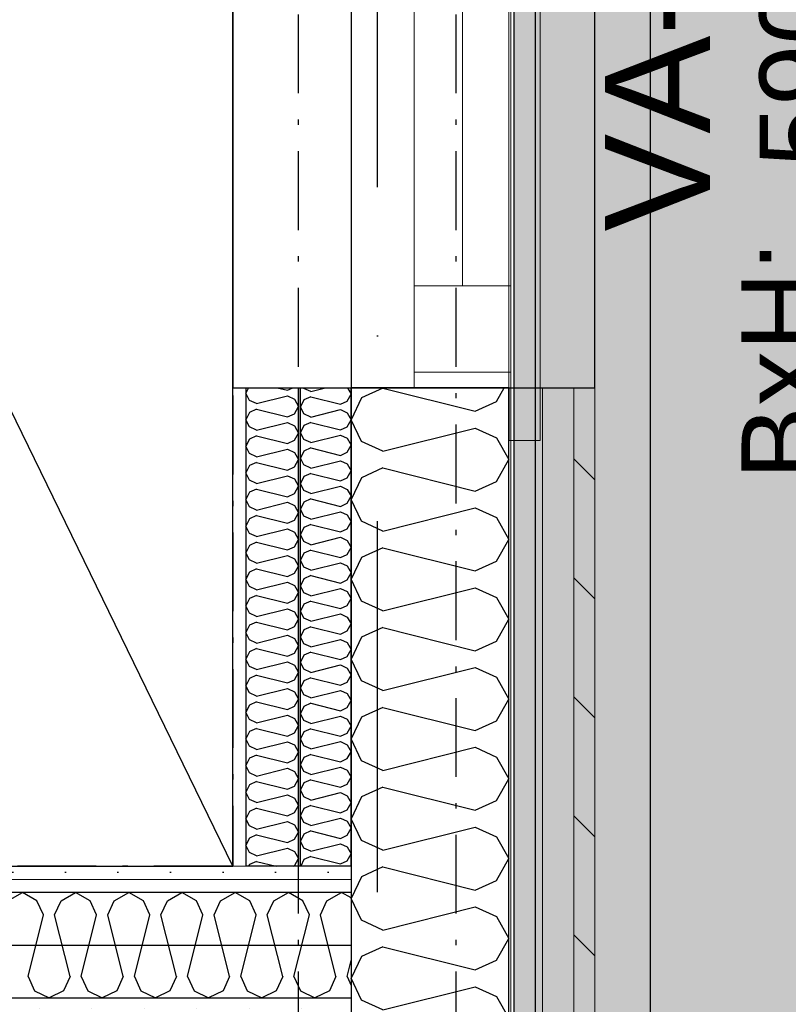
# Model space of a CAD drawing. Header units: millimetres. Extents: x -173281 to 144469, y -85977 to 83288.
# Tile 170 of 256: x -61793 to -61062, y -34853 to -33917. Entities that reach past the tile are written whole.
import ezdxf
from ezdxf.enums import TextEntityAlignment as Align

# ---------------------------------------------------------------- set-up
doc = ezdxf.new("R2010")
doc.units = ezdxf.units.MM
doc.header["$LTSCALE"] = 0.5
doc.header["$MEASUREMENT"] = 0
for name, pattern in [('Akselinje', [1500, 1000, -200, 100, -200]), ('Over snittplan', [260, 150, -50, 10, -50]), ('PLINE', [0]), ('Prikk & stiplet', [1340.555525, 705.555534, -352.777767, 0, -282.222223])]:
    doc.linetypes.add(name, pattern=pattern)
for name, color, linetype in [('223- Bjelker', 7, 'Continuous'), ('232- Ikke-bærende yttervegger', 7, 'Continuous'), ('232- Ikke-bærende yttervegger (Skravur)(Nye konstruksjoner)', 7, 'Continuous'), ('232- Ikke-bærende yttervegger(Nye konstruksjoner)', 7, 'Continuous'), ('235- Utvendig kledning og overflate (Skravur)(Nye konstruksjoner)', 7, 'Continuous'), ('24-- Innervegger (Skravur)(Nye konstruksjoner)', 7, 'Continuous'), ('24-- Innervegger(Nye konstruksjoner)', 7, 'Continuous'), ('244- Vinduer_ dører_ foldevegger(Nye konstruksjoner)', 7, 'Continuous'), ('252- Gulv på grunn_ bunnplate', 7, 'Continuous'), ('255- Gulvoverflate(Nye konstruksjoner)', 7, 'Continuous'), ('256- Faste himlinger og overflatebehandling(Nye konstruksjoner)', 7, 'Continuous'), ('82-- Modullinjer', 7, 'Continuous'), ('852- Teknisk_symbolsk informasjon_ bygning(Nye konstruksjoner)', 7, 'Continuous'), ('862- M___Nettoareal(Nye konstruksjoner)', 7, 'Continuous'), ('862- M___Nettoareal(Polylinje)(Nye konstruksjoner)', 7, 'Continuous'), ('862- M___Nettoareal(Tekst)(Nye konstruksjoner)', 7, 'Continuous')]:
    doc.layers.add(name, color=color, linetype=linetype)
for name, color, linetype, lineweight in [('234- Vinduer_ dører_ porter(Nye konstruksjoner)', 7, 'Continuous', 0), ('235- Utvendig kledning og overflate(Nye konstruksjoner)', 7, 'Continuous', 0), ('236- Innvendig kledning og overflate(Nye konstruksjoner)', 7, 'Continuous', 0)]:
    doc.layers.add(name, color=color, linetype=linetype, lineweight=lineweight)
doc.styles.add('GENERATED_STYLE_1', font='arial.ttf')
doc.styles.add('GENERATED_STYLE_2', font='arial.ttf')
doc.linetypes.add('Lydfuge betonggolv', pattern='A,0,[5,A-2607.111 Plan 1. etasje1.Shx,S=3.968254,R=0,X=0,Y=-3.46945e-18],-600,0', length=600)
pattern_1 = [(180, (0, 0), (0, 86.60254), [0, -50]), (180, (-25, -43.3), (0, 86.60254), [0, -50])]

# ---------------------------------------------------------------- blocks, each defined once
blk = doc.blocks.new('*X39')
at = {"layer": '24-- Innervegger (Skravur)(Nye konstruksjoner)', "linetype": 'PLINE'}
for p, q in [((-61804.59, -34754.64), (-61790.78, -34746.93)), ((-61776.97, -34754.64), (-61790.78, -34746.93)), ((-61754.01, -34754.64), (-61740.19, -34746.93)), ((-61726.38, -34754.64), (-61740.19, -34746.93)), ((-61703.42, -34754.64), (-61689.61, -34746.93)), ((-61675.79, -34754.64), (-61689.61, -34746.93)), ((-61652.84, -34754.64), (-61639.02, -34746.93)), ((-61625.21, -34754.64), (-61639.02, -34746.93)), ((-61602.25, -34754.64), (-61588.44, -34746.93)), ((-61574.62, -34754.64), (-61588.44, -34746.93)), ((-61551.66, -34754.64), (-61537.85, -34746.93)), ((-61524.04, -34754.64), (-61537.85, -34746.93)), ((-61501.08, -34754.64), (-61487.26, -34746.93)), ((-61478.16, -34752.01), (-61487.26, -34746.93)), ((-61770.8, -34768.18), (-61776.97, -34754.64)), ((-61760.17, -34768.18), (-61754.01, -34754.64)), ((-61720.21, -34768.18), (-61726.38, -34754.64)), ((-61709.59, -34768.18), (-61703.42, -34754.64)), ((-61669.63, -34768.18), (-61675.79, -34754.64)), ((-61659, -34768.18), (-61652.84, -34754.64)), ((-61619.04, -34768.18), (-61625.21, -34754.64)), ((-61608.41, -34768.18), (-61602.25, -34754.64)), ((-61568.46, -34768.18), (-61574.62, -34754.64)), ((-61557.83, -34768.18), (-61551.66, -34754.64)), ((-61517.87, -34768.18), (-61524.04, -34754.64)), ((-61507.24, -34768.18), (-61501.08, -34754.64)), ((-61785.47, -34826.84), (-61770.8, -34768.18)), ((-61745.51, -34826.84), (-61760.17, -34768.18)), ((-61734.88, -34826.84), (-61720.21, -34768.18)), ((-61694.92, -34826.84), (-61709.59, -34768.18)), ((-61684.29, -34826.84), (-61669.63, -34768.18)), ((-61644.34, -34826.84), (-61659, -34768.18)), ((-61633.71, -34826.84), (-61619.04, -34768.18)), ((-61593.75, -34826.84), (-61608.41, -34768.18)), ((-61583.12, -34826.84), (-61568.46, -34768.18)), ((-61543.16, -34826.84), (-61557.83, -34768.18)), ((-61532.54, -34826.84), (-61517.87, -34768.18)), ((-61492.58, -34826.84), (-61507.24, -34768.18)), ((-61481.95, -34826.84), (-61478.16, -34811.68)), ((-61785.47, -34826.84), (-61779.3, -34840.39)), ((-61745.51, -34826.84), (-61751.67, -34840.39)), ((-61734.88, -34826.84), (-61728.72, -34840.39)), ((-61694.92, -34826.84), (-61701.09, -34840.39)), ((-61684.29, -34826.84), (-61678.13, -34840.39)), ((-61644.34, -34826.84), (-61650.5, -34840.39)), ((-61633.71, -34826.84), (-61627.54, -34840.39)), ((-61593.75, -34826.84), (-61599.91, -34840.39)), ((-61583.12, -34826.84), (-61576.96, -34840.39)), ((-61543.16, -34826.84), (-61549.33, -34840.39)), ((-61532.54, -34826.84), (-61526.37, -34840.39)), ((-61492.58, -34826.84), (-61498.74, -34840.39)), ((-61481.95, -34826.84), (-61478.16, -34835.17)), ((-61779.3, -34840.39), (-61765.49, -34846.93)), ((-61751.67, -34840.39), (-61765.49, -34846.93)), ((-61728.72, -34840.39), (-61714.9, -34846.93)), ((-61701.09, -34840.39), (-61714.9, -34846.93)), ((-61678.13, -34840.39), (-61664.31, -34846.93)), ((-61650.5, -34840.39), (-61664.31, -34846.93)), ((-61627.54, -34840.39), (-61613.73, -34846.93)), ((-61599.91, -34840.39), (-61613.73, -34846.93)), ((-61576.96, -34840.39), (-61563.14, -34846.93)), ((-61549.33, -34840.39), (-61563.14, -34846.93)), ((-61526.37, -34840.39), (-61512.56, -34846.93)), ((-61498.74, -34840.39), (-61512.56, -34846.93))]:
    blk.add_line(p, q, dxfattribs=at)
blk = doc.blocks.new('Møte_A-131_14', base_point=(-62705.95, -32058.89))
at = {"layer": '862- M___Nettoareal(Polylinje)(Nye konstruksjoner)', "linetype": 'PLINE', "flags": 128}
blk.add_lwpolyline([(-61590.66, -34721.93), (-61590.66, -29724.43), (-65073.16, -29724.43), (-65073.16, -34721.93)], close=True, dxfattribs=at)
at = {"layer": '862- M___Nettoareal(Tekst)(Nye konstruksjoner)', "style": 'GENERATED_STYLE_1'}
for tag, height, p in [('DUMMY_862', 150, (-63107.83, -32671.23)), ('ROOM_NAME', 150, (-63107.83, -33174.1)), ('DUMMY_861', 100, (-63264.98, -32773.85)), ('ROOM_NUMBER', 100, (-63264.98, -33162.67)), ('DUMMY_863', 100, (-62872.12, -33139.81))]:
    blk.add_attdef(tag, text='', height=height, rotation=90, dxfattribs=at).set_placement(p, align=Align.TOP_LEFT)
blk = doc.blocks.new('Vindustempel[41]', base_point=(-61328.16, -33956.93))
at = {"layer": '852- Teknisk_symbolsk informasjon_ bygning(Nye konstruksjoner)', "insert": (-61089.59, -34057.12), "char_height": 75, "attachment_point": 1, "rotation": 90, "style": 'GENERATED_STYLE_1'}
blk.add_mtext('\\A1;{\\pql;\\pt0,50;\\fArial|b0|i0|c0|p0;\\W1.000000;590\\fArial|b0|i0|c0|p0;\\W1.000000;\\A1{\\H.66x;\\S^  ;}\\fArial|b0|i0|c0|p0;\\W1.000000;\\fArial|b0|i0|c0|p0;\\W1.000000;\\A1{\\H.66x;\\S^  ;}}', dxfattribs=at)
at = {"layer": '852- Teknisk_symbolsk informasjon_ bygning(Nye konstruksjoner)', "style": 'GENERATED_STYLE_1'}
for tag, p in [('DUMMY_233', (-61106.73, -33576.69)), ('DUMMY_234', (-60988.87, -33885.51)), ('DUMMY_236', (-60871.02, -34057.12)), ('DUMMY_238', (-60753.16, -34074.27)), ('DUMMY_240', (-60635.3, -34074.27)), ('DUMMY_235', (-60871.02, -34337.17)), ('DUMMY_237', (-60753.16, -34337.17)), ('DUMMY_239', (-60635.3, -34337.17)), ('strUnitPrefix', (-61106.73, -34354.31)), ('strSillPrefix', (-60988.87, -34354.31))]:
    blk.add_attdef(tag, text='', height=75, rotation=90, dxfattribs=at).set_placement(p, align=Align.TOP_LEFT)
at = {"layer": '852- Teknisk_symbolsk informasjon_ bygning(Nye konstruksjoner)', "style": 'GENERATED_STYLE_2'}
blk.add_attdef('AC_WIDO_ID', text='', height=100, rotation=90, dxfattribs=at).set_placement((-61106.73, -33924.32), align=Align.BOTTOM_CENTER)
blk = doc.blocks.new('Vindu[45]')
at = {"layer": '234- Vinduer_ dører_ porter(Nye konstruksjoner)', "linetype": 'PLINE'}
for p, q in [((-61298.16, -33596.93), (-61298.16, -34316.93)), ((-61478.16, -33646.93), (-61478.16, -34266.93)), ((-61328.16, -33646.93), (-61328.16, -34266.93)), ((-61418.16, -34169.93), (-61418.16, -33743.93)), ((-61372.16, -33743.93), (-61372.16, -34169.93)), ((-61326.16, -33743.93), (-61326.16, -34169.93)), ((-61418.16, -34251.93), (-61418.16, -34169.93)), ((-61418.16, -34169.93), (-61326.16, -34169.93)), ((-61326.16, -34169.93), (-61326.16, -34251.93)), ((-61418.16, -34266.93), (-61418.16, -34251.93)), ((-61418.16, -34251.93), (-61326.16, -34251.93)), ((-61326.16, -34251.93), (-61326.16, -34266.93)), ((-61298.16, -34316.93), (-61328.16, -34316.93))]:
    blk.add_line(p, q, dxfattribs=at)
at = {"layer": '244- Vinduer_ dører_ foldevegger(Nye konstruksjoner)', "linetype": 'PLINE'}
for p, q in [((-61418.16, -34266.93), (-61478.16, -34266.93)), ((-61328.16, -34266.93), (-61418.16, -34266.93)), ((-61328.16, -34266.93), (-61418.16, -34266.93)), ((-61328.16, -34266.93), (-61328.16, -34316.93))]:
    blk.add_line(p, q, dxfattribs=at)
at = {"layer": '852- Teknisk_symbolsk informasjon_ bygning(Nye konstruksjoner)'}
ref = blk.add_blockref('Vindustempel[41]', (-61328.16, -33956.93), dxfattribs=at)
ref.add_attrib('AC_WIDO_ID', 'VA-02', dxfattribs={"color": 7, "height": 100, "rotation": 90, "style": 'GENERATED_STYLE_2'}).set_placement((-61106.73, -33924.32), align=Align.BOTTOM_CENTER)
ref.add_attrib('strUnitPrefix', 'BxH:', dxfattribs={"color": 7, "height": 75, "rotation": 90, "style": 'GENERATED_STYLE_1'}).set_placement((-61106.73, -34354.31), align=Align.TOP_LEFT)
blk = doc.blocks.new('*X784')
at = {"layer": '232- Ikke-bærende yttervegger (Skravur)(Nye konstruksjoner)', "linetype": 'PLINE'}
for p, q in [((-61523.02, -34267.51), (-61523.3, -34266.93)), ((-61516.52, -34270.47), (-61523.02, -34267.51)), ((-61516.52, -34275.57), (-61523.02, -34278.53)), ((-61516.52, -34270.47), (-61502.37, -34266.93)), ((-61516.52, -34275.57), (-61488.36, -34282.61)), ((-61481.86, -34279.65), (-61478.16, -34273.02)), ((-61481.56, -34266.93), (-61478.16, -34273.02)), ((-61523.02, -34278.53), (-61526.16, -34285.16)), ((-61523.02, -34291.79), (-61526.16, -34285.16)), ((-61488.36, -34282.61), (-61481.86, -34279.65)), ((-61516.52, -34294.75), (-61523.02, -34291.79)), ((-61516.52, -34294.75), (-61488.36, -34287.71)), ((-61488.36, -34287.71), (-61481.86, -34290.67)), ((-61481.86, -34290.67), (-61478.16, -34297.3)), ((-61523.02, -34302.81), (-61526.16, -34309.44)), ((-61516.52, -34299.85), (-61523.02, -34302.81)), ((-61516.52, -34299.85), (-61488.36, -34306.89)), ((-61488.36, -34306.89), (-61481.86, -34303.93)), ((-61481.86, -34303.93), (-61478.16, -34297.3)), ((-61523.02, -34316.07), (-61526.16, -34309.44)), ((-61516.52, -34319.03), (-61488.36, -34311.99)), ((-61488.36, -34311.99), (-61481.86, -34314.95)), ((-61516.52, -34319.03), (-61523.02, -34316.07)), ((-61481.86, -34314.95), (-61478.16, -34321.58)), ((-61481.86, -34328.21), (-61478.16, -34321.58)), ((-61523.02, -34327.09), (-61526.16, -34333.72)), ((-61516.52, -34324.13), (-61523.02, -34327.09)), ((-61516.52, -34324.13), (-61488.36, -34331.17)), ((-61488.36, -34331.17), (-61481.86, -34328.21)), ((-61523.02, -34340.35), (-61526.16, -34333.72)), ((-61516.52, -34343.31), (-61523.02, -34340.35)), ((-61516.52, -34343.31), (-61488.36, -34336.27)), ((-61488.36, -34336.27), (-61481.86, -34339.23)), ((-61481.86, -34339.23), (-61478.16, -34345.86)), ((-61516.52, -34348.41), (-61523.02, -34351.37)), ((-61516.52, -34348.41), (-61488.36, -34355.45)), ((-61481.86, -34352.49), (-61478.16, -34345.86)), ((-61523.02, -34351.37), (-61526.16, -34358)), ((-61523.02, -34364.63), (-61526.16, -34358)), ((-61488.36, -34355.45), (-61481.86, -34352.49)), ((-61516.52, -34367.59), (-61523.02, -34364.63)), ((-61516.52, -34367.59), (-61488.36, -34360.55)), ((-61488.36, -34360.55), (-61481.86, -34363.51)), ((-61481.86, -34363.51), (-61478.16, -34370.14)), ((-61523.02, -34375.65), (-61526.16, -34382.28)), ((-61516.52, -34372.69), (-61523.02, -34375.65)), ((-61516.52, -34372.69), (-61488.36, -34379.73)), ((-61488.36, -34379.73), (-61481.86, -34376.77)), ((-61481.86, -34376.77), (-61478.16, -34370.14)), ((-61523.02, -34388.91), (-61526.16, -34382.28)), ((-61516.52, -34391.87), (-61488.36, -34384.83)), ((-61488.36, -34384.83), (-61481.86, -34387.79)), ((-61481.86, -34387.79), (-61478.16, -34394.42)), ((-61516.52, -34391.87), (-61523.02, -34388.91)), ((-61516.52, -34396.97), (-61523.02, -34399.93)), ((-61516.52, -34396.97), (-61488.36, -34404.01)), ((-61481.86, -34401.05), (-61478.16, -34394.42)), ((-61523.02, -34399.93), (-61526.16, -34406.56)), ((-61523.02, -34413.19), (-61526.16, -34406.56)), ((-61488.36, -34404.01), (-61481.86, -34401.05)), ((-61516.52, -34416.15), (-61523.02, -34413.19)), ((-61516.52, -34416.15), (-61488.36, -34409.11)), ((-61488.36, -34409.11), (-61481.86, -34412.07)), ((-61481.86, -34412.07), (-61478.16, -34418.7)), ((-61523.02, -34424.21), (-61526.16, -34430.84)), ((-61516.52, -34421.25), (-61523.02, -34424.21)), ((-61516.52, -34421.25), (-61488.36, -34428.29)), ((-61488.36, -34428.29), (-61481.86, -34425.33)), ((-61481.86, -34425.33), (-61478.16, -34418.7)), ((-61523.02, -34437.48), (-61526.16, -34430.84)), ((-61516.52, -34440.43), (-61488.36, -34433.4)), ((-61488.36, -34433.4), (-61481.86, -34436.35)), ((-61516.52, -34440.43), (-61523.02, -34437.48)), ((-61481.86, -34436.35), (-61478.16, -34442.98)), ((-61481.86, -34449.62), (-61478.16, -34442.98)), ((-61523.02, -34448.49), (-61526.16, -34455.13)), ((-61516.52, -34445.54), (-61523.02, -34448.49)), ((-61516.52, -34445.54), (-61488.36, -34452.57)), ((-61488.36, -34452.57), (-61481.86, -34449.62)), ((-61523.02, -34461.76), (-61526.16, -34455.13)), ((-61516.52, -34464.72), (-61523.02, -34461.76)), ((-61516.52, -34464.72), (-61488.36, -34457.68)), ((-61488.36, -34457.68), (-61481.86, -34460.64)), ((-61481.86, -34460.64), (-61478.16, -34467.27)), ((-61516.52, -34469.82), (-61523.02, -34472.78)), ((-61516.52, -34469.82), (-61488.36, -34476.86)), ((-61481.86, -34473.9), (-61478.16, -34467.27)), ((-61523.02, -34472.78), (-61526.16, -34479.41)), ((-61523.02, -34486.04), (-61526.16, -34479.41)), ((-61516.52, -34489), (-61488.36, -34481.96)), ((-61488.36, -34476.86), (-61481.86, -34473.9)), ((-61488.36, -34481.96), (-61481.86, -34484.92)), ((-61516.52, -34489), (-61523.02, -34486.04)), ((-61481.86, -34484.92), (-61478.16, -34491.55)), ((-61523.02, -34497.06), (-61526.16, -34503.69)), ((-61516.52, -34494.1), (-61523.02, -34497.06)), ((-61516.52, -34494.1), (-61488.36, -34501.14)), ((-61488.36, -34501.14), (-61481.86, -34498.18)), ((-61481.86, -34498.18), (-61478.16, -34491.55)), ((-61523.02, -34510.32), (-61526.16, -34503.69)), ((-61516.52, -34513.28), (-61488.36, -34506.24)), ((-61488.36, -34506.24), (-61481.86, -34509.2)), ((-61481.86, -34509.2), (-61478.16, -34515.83)), ((-61516.52, -34513.28), (-61523.02, -34510.32)), ((-61516.52, -34518.38), (-61523.02, -34521.34)), ((-61516.52, -34518.38), (-61488.36, -34525.42)), ((-61481.86, -34522.46), (-61478.16, -34515.83)), ((-61523.02, -34521.34), (-61526.16, -34527.97)), ((-61523.02, -34534.6), (-61526.16, -34527.97)), ((-61488.36, -34525.42), (-61481.86, -34522.46)), ((-61516.52, -34537.56), (-61523.02, -34534.6)), ((-61516.52, -34537.56), (-61488.36, -34530.52)), ((-61488.36, -34530.52), (-61481.86, -34533.48)), ((-61481.86, -34533.48), (-61478.16, -34540.11)), ((-61523.02, -34545.62), (-61526.16, -34552.25)), ((-61516.52, -34542.66), (-61523.02, -34545.62)), ((-61516.52, -34542.66), (-61488.36, -34549.7)), ((-61488.36, -34549.7), (-61481.86, -34546.74)), ((-61481.86, -34546.74), (-61478.16, -34540.11)), ((-61523.02, -34558.88), (-61526.16, -34552.25)), ((-61516.52, -34561.84), (-61488.36, -34554.8)), ((-61488.36, -34554.8), (-61481.86, -34557.76)), ((-61516.52, -34561.84), (-61523.02, -34558.88)), ((-61481.86, -34557.76), (-61478.16, -34564.39)), ((-61481.86, -34571.02), (-61478.16, -34564.39)), ((-61523.02, -34569.9), (-61526.16, -34576.53)), ((-61516.52, -34566.94), (-61523.02, -34569.9)), ((-61516.52, -34566.94), (-61488.36, -34573.98)), ((-61488.36, -34573.98), (-61481.86, -34571.02)), ((-61523.02, -34583.16), (-61526.16, -34576.53)), ((-61516.52, -34586.12), (-61523.02, -34583.16)), ((-61516.52, -34586.12), (-61488.36, -34579.08)), ((-61488.36, -34579.08), (-61481.86, -34582.04)), ((-61481.86, -34582.04), (-61478.16, -34588.67)), ((-61523.02, -34594.18), (-61526.16, -34600.81)), ((-61516.52, -34591.22), (-61523.02, -34594.18)), ((-61516.52, -34591.22), (-61488.36, -34598.26)), ((-61481.86, -34595.3), (-61478.16, -34588.67)), ((-61523.02, -34607.44), (-61526.16, -34600.81)), ((-61516.52, -34610.4), (-61488.36, -34603.36)), ((-61488.36, -34598.26), (-61481.86, -34595.3)), ((-61488.36, -34603.36), (-61481.86, -34606.32)), ((-61516.52, -34610.4), (-61523.02, -34607.44)), ((-61481.86, -34606.32), (-61478.16, -34612.95)), ((-61481.86, -34619.58), (-61478.16, -34612.95)), ((-61523.02, -34618.46), (-61526.16, -34625.09)), ((-61516.52, -34615.5), (-61523.02, -34618.46)), ((-61516.52, -34615.5), (-61488.36, -34622.54)), ((-61488.36, -34622.54), (-61481.86, -34619.58)), ((-61523.02, -34631.73), (-61526.16, -34625.09)), ((-61516.52, -34634.68), (-61523.02, -34631.73)), ((-61516.52, -34634.68), (-61488.36, -34627.65)), ((-61488.36, -34627.65), (-61481.86, -34630.6)), ((-61481.86, -34630.6), (-61478.16, -34637.24)), ((-61516.52, -34639.79), (-61523.02, -34642.74)), ((-61516.52, -34639.79), (-61488.36, -34646.83)), ((-61481.86, -34643.87), (-61478.16, -34637.24)), ((-61523.02, -34642.74), (-61526.16, -34649.38)), ((-61523.02, -34656.01), (-61526.16, -34649.38)), ((-61488.36, -34646.83), (-61481.86, -34643.87)), ((-61516.52, -34658.97), (-61523.02, -34656.01)), ((-61516.52, -34658.97), (-61488.36, -34651.93)), ((-61488.36, -34651.93), (-61481.86, -34654.89)), ((-61481.86, -34654.89), (-61478.16, -34661.52)), ((-61523.02, -34667.03), (-61526.16, -34673.66)), ((-61516.52, -34664.07), (-61523.02, -34667.03)), ((-61516.52, -34664.07), (-61488.36, -34671.11)), ((-61488.36, -34671.11), (-61481.86, -34668.15)), ((-61481.86, -34668.15), (-61478.16, -34661.52)), ((-61523.02, -34680.29), (-61526.16, -34673.66)), ((-61516.52, -34683.25), (-61488.36, -34676.21)), ((-61488.36, -34676.21), (-61481.86, -34679.17)), ((-61516.52, -34683.25), (-61523.02, -34680.29)), ((-61481.86, -34679.17), (-61478.16, -34685.8)), ((-61481.86, -34692.43), (-61478.16, -34685.8)), ((-61523.02, -34691.31), (-61526.16, -34697.94)), ((-61516.52, -34688.35), (-61523.02, -34691.31)), ((-61516.52, -34688.35), (-61488.36, -34695.39)), ((-61488.36, -34695.39), (-61481.86, -34692.43)), ((-61523.02, -34704.57), (-61526.16, -34697.94)), ((-61516.52, -34707.53), (-61523.02, -34704.57)), ((-61516.52, -34707.53), (-61488.36, -34700.49)), ((-61488.36, -34700.49), (-61481.86, -34703.45)), ((-61481.86, -34703.45), (-61478.16, -34710.08)), ((-61523.02, -34715.59), (-61526.02, -34721.93)), ((-61516.52, -34712.63), (-61523.02, -34715.59)), ((-61516.52, -34712.63), (-61488.36, -34719.67)), ((-61481.86, -34716.71), (-61478.16, -34710.08)), ((-61488.36, -34719.67), (-61481.86, -34716.71))]:
    blk.add_line(p, q, dxfattribs=at)
blk = doc.blocks.new('*X786')
at = {"layer": '232- Ikke-bærende yttervegger (Skravur)(Nye konstruksjoner)', "linetype": 'PLINE'}
for p, q in [((-61575.76, -34266.93), (-61578.16, -34272)), ((-61574.89, -34278.91), (-61578.16, -34272)), ((-61568.12, -34281.99), (-61538.79, -34274.66)), ((-61548.47, -34266.93), (-61538.79, -34269.35)), ((-61538.79, -34269.35), (-61533.47, -34266.93)), ((-61538.79, -34274.66), (-61532.01, -34277.74)), ((-61568.12, -34281.99), (-61574.89, -34278.91)), ((-61532.01, -34277.74), (-61528.16, -34284.65)), ((-61532.01, -34291.56), (-61528.16, -34284.65)), ((-61574.89, -34290.39), (-61578.16, -34297.3)), ((-61568.12, -34287.31), (-61574.89, -34290.39)), ((-61568.12, -34287.31), (-61538.79, -34294.64)), ((-61538.79, -34294.64), (-61532.01, -34291.56)), ((-61574.89, -34304.2), (-61578.16, -34297.3)), ((-61568.12, -34307.29), (-61538.79, -34299.95)), ((-61538.79, -34299.95), (-61532.01, -34303.04)), ((-61532.01, -34303.04), (-61528.16, -34309.94)), ((-61568.12, -34307.29), (-61574.89, -34304.2)), ((-61568.12, -34312.6), (-61574.89, -34315.68)), ((-61568.12, -34312.6), (-61538.79, -34319.93)), ((-61532.01, -34316.85), (-61528.16, -34309.94)), ((-61574.89, -34315.68), (-61578.16, -34322.59)), ((-61574.89, -34329.5), (-61578.16, -34322.59)), ((-61538.79, -34319.93), (-61532.01, -34316.85)), ((-61568.12, -34332.58), (-61574.89, -34329.5)), ((-61568.12, -34332.58), (-61538.79, -34325.25)), ((-61538.79, -34325.25), (-61532.01, -34328.33)), ((-61532.01, -34328.33), (-61528.16, -34335.24)), ((-61574.89, -34340.98), (-61578.16, -34347.88)), ((-61568.12, -34337.89), (-61574.89, -34340.98)), ((-61568.12, -34337.89), (-61538.79, -34345.23)), ((-61532.01, -34342.14), (-61528.16, -34335.24)), ((-61574.89, -34354.79), (-61578.16, -34347.88)), ((-61568.12, -34357.87), (-61538.79, -34350.54)), ((-61538.79, -34345.23), (-61532.01, -34342.14)), ((-61538.79, -34350.54), (-61532.01, -34353.62)), ((-61568.12, -34357.87), (-61574.89, -34354.79)), ((-61532.01, -34353.62), (-61528.16, -34360.53)), ((-61574.89, -34366.27), (-61578.16, -34373.18)), ((-61568.12, -34363.19), (-61574.89, -34366.27)), ((-61568.12, -34363.19), (-61538.79, -34370.52)), ((-61538.79, -34370.52), (-61532.01, -34367.44)), ((-61532.01, -34367.44), (-61528.16, -34360.53)), ((-61574.89, -34380.08), (-61578.16, -34373.18)), ((-61568.12, -34383.17), (-61538.79, -34375.83)), ((-61538.79, -34375.83), (-61532.01, -34378.92)), ((-61532.01, -34378.92), (-61528.16, -34385.82)), ((-61568.12, -34383.17), (-61574.89, -34380.08)), ((-61532.01, -34392.73), (-61528.16, -34385.82)), ((-61574.89, -34391.56), (-61578.16, -34398.47)), ((-61568.12, -34388.48), (-61574.89, -34391.56)), ((-61568.12, -34388.48), (-61538.79, -34395.81)), ((-61538.79, -34395.81), (-61532.01, -34392.73)), ((-61574.89, -34405.38), (-61578.16, -34398.47)), ((-61568.12, -34408.46), (-61574.89, -34405.38)), ((-61568.12, -34408.46), (-61538.79, -34401.13)), ((-61538.79, -34401.13), (-61532.01, -34404.21)), ((-61532.01, -34404.21), (-61528.16, -34411.12)), ((-61568.12, -34413.77), (-61574.89, -34416.86)), ((-61568.12, -34413.77), (-61538.79, -34421.11)), ((-61532.01, -34418.02), (-61528.16, -34411.12)), ((-61574.89, -34416.86), (-61578.16, -34423.76)), ((-61574.89, -34430.67), (-61578.16, -34423.76)), ((-61538.79, -34421.11), (-61532.01, -34418.02)), ((-61568.12, -34433.75), (-61574.89, -34430.67)), ((-61568.12, -34433.75), (-61538.79, -34426.42)), ((-61538.79, -34426.42), (-61532.01, -34429.5)), ((-61532.01, -34429.5), (-61528.16, -34436.41)), ((-61574.89, -34442.15), (-61578.16, -34449.06)), ((-61568.12, -34439.07), (-61574.89, -34442.15)), ((-61568.12, -34439.07), (-61538.79, -34446.4)), ((-61538.79, -34446.4), (-61532.01, -34443.32)), ((-61532.01, -34443.32), (-61528.16, -34436.41)), ((-61574.89, -34455.96), (-61578.16, -34449.06)), ((-61568.12, -34459.04), (-61538.79, -34451.71)), ((-61538.79, -34451.71), (-61532.01, -34454.79)), ((-61568.12, -34459.04), (-61574.89, -34455.96)), ((-61532.01, -34454.79), (-61528.16, -34461.7)), ((-61532.01, -34468.61), (-61528.16, -34461.7)), ((-61574.89, -34467.44), (-61578.16, -34474.35)), ((-61568.12, -34464.36), (-61574.89, -34467.44)), ((-61568.12, -34464.36), (-61538.79, -34471.69)), ((-61538.79, -34471.69), (-61532.01, -34468.61)), ((-61574.89, -34481.26), (-61578.16, -34474.35)), ((-61568.12, -34484.34), (-61574.89, -34481.26)), ((-61568.12, -34484.34), (-61538.79, -34477.01)), ((-61538.79, -34477.01), (-61532.01, -34480.09)), ((-61532.01, -34480.09), (-61528.16, -34486.99)), ((-61568.12, -34489.65), (-61574.89, -34492.73)), ((-61568.12, -34489.65), (-61538.79, -34496.98)), ((-61532.01, -34493.9), (-61528.16, -34486.99)), ((-61574.89, -34492.73), (-61578.16, -34499.64)), ((-61574.89, -34506.55), (-61578.16, -34499.64)), ((-61538.79, -34496.98), (-61532.01, -34493.9)), ((-61568.12, -34509.63), (-61574.89, -34506.55)), ((-61568.12, -34509.63), (-61538.79, -34502.3)), ((-61538.79, -34502.3), (-61532.01, -34505.38)), ((-61532.01, -34505.38), (-61528.16, -34512.29)), ((-61574.89, -34518.03), (-61578.16, -34524.93)), ((-61568.12, -34514.94), (-61574.89, -34518.03)), ((-61568.12, -34514.94), (-61538.79, -34522.28)), ((-61538.79, -34522.28), (-61532.01, -34519.19)), ((-61532.01, -34519.19), (-61528.16, -34512.29)), ((-61574.89, -34531.84), (-61578.16, -34524.93)), ((-61568.12, -34534.92), (-61538.79, -34527.59)), ((-61538.79, -34527.59), (-61532.01, -34530.67)), ((-61568.12, -34534.92), (-61574.89, -34531.84)), ((-61532.01, -34530.67), (-61528.16, -34537.58)), ((-61532.01, -34544.49), (-61528.16, -34537.58)), ((-61574.89, -34543.32), (-61578.16, -34550.23)), ((-61568.12, -34540.24), (-61574.89, -34543.32)), ((-61568.12, -34540.24), (-61538.79, -34547.57)), ((-61538.79, -34547.57), (-61532.01, -34544.49)), ((-61574.89, -34557.13), (-61578.16, -34550.23)), ((-61568.12, -34560.22), (-61538.79, -34552.88)), ((-61538.79, -34552.88), (-61532.01, -34555.97)), ((-61532.01, -34555.97), (-61528.16, -34562.87)), ((-61568.12, -34560.22), (-61574.89, -34557.13)), ((-61568.12, -34565.53), (-61574.89, -34568.61)), ((-61568.12, -34565.53), (-61538.79, -34572.86)), ((-61532.01, -34569.78), (-61528.16, -34562.87)), ((-61574.89, -34568.61), (-61578.16, -34575.52)), ((-61574.89, -34582.43), (-61578.16, -34575.52)), ((-61538.79, -34572.86), (-61532.01, -34569.78)), ((-61568.12, -34585.51), (-61574.89, -34582.43)), ((-61568.12, -34585.51), (-61538.79, -34578.18)), ((-61538.79, -34578.18), (-61532.01, -34581.26)), ((-61532.01, -34581.26), (-61528.16, -34588.17)), ((-61574.89, -34593.91), (-61578.16, -34600.81)), ((-61568.12, -34590.82), (-61574.89, -34593.91)), ((-61568.12, -34590.82), (-61538.79, -34598.16)), ((-61532.01, -34595.07), (-61528.16, -34588.17)), ((-61574.89, -34607.72), (-61578.16, -34600.81)), ((-61568.12, -34610.8), (-61538.79, -34603.47)), ((-61538.79, -34598.16), (-61532.01, -34595.07)), ((-61538.79, -34603.47), (-61532.01, -34606.55)), ((-61568.12, -34610.8), (-61574.89, -34607.72)), ((-61532.01, -34606.55), (-61528.16, -34613.46)), ((-61574.89, -34619.2), (-61578.16, -34626.11)), ((-61568.12, -34616.12), (-61574.89, -34619.2)), ((-61568.12, -34616.12), (-61538.79, -34623.45)), ((-61538.79, -34623.45), (-61532.01, -34620.37)), ((-61532.01, -34620.37), (-61528.16, -34613.46)), ((-61574.89, -34633.01), (-61578.16, -34626.11)), ((-61568.12, -34636.1), (-61538.79, -34628.76)), ((-61538.79, -34628.76), (-61532.01, -34631.85)), ((-61532.01, -34631.85), (-61528.16, -34638.75)), ((-61568.12, -34636.1), (-61574.89, -34633.01)), ((-61532.01, -34645.66), (-61528.16, -34638.75)), ((-61574.89, -34644.49), (-61578.16, -34651.4)), ((-61568.12, -34641.41), (-61574.89, -34644.49)), ((-61568.12, -34641.41), (-61538.79, -34648.74)), ((-61538.79, -34648.74), (-61532.01, -34645.66)), ((-61574.89, -34658.31), (-61578.16, -34651.4)), ((-61568.12, -34661.39), (-61574.89, -34658.31)), ((-61568.12, -34661.39), (-61538.79, -34654.06)), ((-61538.79, -34654.06), (-61532.01, -34657.14)), ((-61532.01, -34657.14), (-61528.16, -34664.05)), ((-61568.12, -34666.7), (-61574.89, -34669.78)), ((-61568.12, -34666.7), (-61538.79, -34674.04)), ((-61532.01, -34670.95), (-61528.16, -34664.05)), ((-61574.89, -34669.78), (-61578.16, -34676.69)), ((-61574.89, -34683.6), (-61578.16, -34676.69)), ((-61538.79, -34674.04), (-61532.01, -34670.95)), ((-61568.12, -34686.68), (-61574.89, -34683.6)), ((-61568.12, -34686.68), (-61538.79, -34679.35)), ((-61538.79, -34679.35), (-61532.01, -34682.43)), ((-61532.01, -34682.43), (-61528.16, -34689.34)), ((-61574.89, -34695.08), (-61578.16, -34701.99)), ((-61568.12, -34692), (-61574.89, -34695.08)), ((-61568.12, -34692), (-61538.79, -34699.33)), ((-61538.79, -34699.33), (-61532.01, -34696.25)), ((-61532.01, -34696.25), (-61528.16, -34689.34)), ((-61574.89, -34708.89), (-61578.16, -34701.99)), ((-61568.12, -34711.97), (-61538.79, -34704.64)), ((-61538.79, -34704.64), (-61532.01, -34707.72)), ((-61568.12, -34711.97), (-61574.89, -34708.89)), ((-61532.01, -34707.72), (-61528.16, -34714.63)), ((-61532.01, -34721.54), (-61528.16, -34714.63)), ((-61574.89, -34720.37), (-61575.63, -34721.93)), ((-61568.12, -34717.29), (-61574.89, -34720.37)), ((-61568.12, -34717.29), (-61549.56, -34721.93)), ((-61532.87, -34721.93), (-61532.01, -34721.54))]:
    blk.add_line(p, q, dxfattribs=at)
blk = doc.blocks.new('*X1134')
at = {"layer": '232- Ikke-bærende yttervegger (Skravur)(Nye konstruksjoner)', "linetype": 'PLINE'}
for p, q in [((-61448.03, -34267.33), (-61468.35, -34276.58)), ((-61448.03, -34267.33), (-61360.04, -34289.33)), ((-61339.72, -34280.08), (-61332.38, -34266.93)), ((-61468.35, -34276.58), (-61478.16, -34297.3)), ((-61360.04, -34289.33), (-61339.72, -34280.08)), ((-61468.35, -34318.02), (-61478.16, -34297.3)), ((-61448.03, -34327.27), (-61360.04, -34305.27)), ((-61360.04, -34305.27), (-61339.72, -34314.52)), ((-61448.03, -34327.27), (-61468.35, -34318.02)), ((-61339.72, -34314.52), (-61328.16, -34335.24)), ((-61339.72, -34355.96), (-61328.16, -34335.24)), ((-61448.03, -34343.21), (-61468.35, -34352.45)), ((-61448.03, -34343.21), (-61360.04, -34365.21)), ((-61468.35, -34352.45), (-61478.16, -34373.18)), ((-61360.04, -34365.21), (-61339.72, -34355.96)), ((-61468.35, -34393.9), (-61478.16, -34373.18)), ((-61448.03, -34403.14), (-61360.04, -34381.15)), ((-61360.04, -34381.15), (-61339.72, -34390.39)), ((-61448.03, -34403.14), (-61468.35, -34393.9)), ((-61339.72, -34390.39), (-61328.16, -34411.12)), ((-61339.72, -34431.84), (-61328.16, -34411.12)), ((-61448.03, -34419.09), (-61468.35, -34428.33)), ((-61448.03, -34419.09), (-61360.04, -34441.08)), ((-61468.35, -34428.33), (-61478.16, -34449.06)), ((-61360.04, -34441.08), (-61339.72, -34431.84)), ((-61468.35, -34469.78), (-61478.16, -34449.06)), ((-61448.03, -34479.02), (-61360.04, -34457.03)), ((-61360.04, -34457.03), (-61339.72, -34466.27)), ((-61448.03, -34479.02), (-61468.35, -34469.78)), ((-61339.72, -34466.27), (-61328.16, -34486.99)), ((-61339.72, -34507.72), (-61328.16, -34486.99)), ((-61448.03, -34494.97), (-61468.35, -34504.21)), ((-61448.03, -34494.97), (-61360.04, -34516.96)), ((-61468.35, -34504.21), (-61478.16, -34524.93)), ((-61360.04, -34516.96), (-61339.72, -34507.72)), ((-61468.35, -34545.66), (-61478.16, -34524.93)), ((-61448.03, -34554.9), (-61360.04, -34532.91)), ((-61360.04, -34532.91), (-61339.72, -34542.15)), ((-61448.03, -34554.9), (-61468.35, -34545.66)), ((-61339.72, -34542.15), (-61328.16, -34562.87)), ((-61339.72, -34583.6), (-61328.16, -34562.87)), ((-61448.03, -34570.84), (-61468.35, -34580.09)), ((-61448.03, -34570.84), (-61360.04, -34592.84)), ((-61468.35, -34580.09), (-61478.16, -34600.81)), ((-61360.04, -34592.84), (-61339.72, -34583.6)), ((-61468.35, -34621.53), (-61478.16, -34600.81)), ((-61448.03, -34630.78), (-61360.04, -34608.78)), ((-61360.04, -34608.78), (-61339.72, -34618.03)), ((-61448.03, -34630.78), (-61468.35, -34621.53)), ((-61339.72, -34618.03), (-61328.16, -34638.75)), ((-61339.72, -34659.47), (-61328.16, -34638.75)), ((-61448.03, -34646.72), (-61468.35, -34655.97)), ((-61448.03, -34646.72), (-61360.04, -34668.72)), ((-61468.35, -34655.97), (-61478.16, -34676.69)), ((-61360.04, -34668.72), (-61339.72, -34659.47)), ((-61468.35, -34697.41), (-61478.16, -34676.69)), ((-61448.03, -34706.66), (-61360.04, -34684.66)), ((-61360.04, -34684.66), (-61339.72, -34693.91)), ((-61448.03, -34706.66), (-61468.35, -34697.41)), ((-61339.72, -34693.91), (-61328.16, -34714.63)), ((-61339.72, -34735.35), (-61328.16, -34714.63)), ((-61448.03, -34722.6), (-61468.35, -34731.85)), ((-61448.03, -34722.6), (-61360.04, -34744.6)), ((-61468.35, -34731.85), (-61478.16, -34752.57)), ((-61360.04, -34744.6), (-61339.72, -34735.35)), ((-61468.35, -34773.29), (-61478.16, -34752.57)), ((-61448.03, -34782.54), (-61360.04, -34760.54)), ((-61360.04, -34760.54), (-61339.72, -34769.79)), ((-61339.72, -34769.79), (-61328.16, -34790.51)), ((-61448.03, -34782.54), (-61468.35, -34773.29)), ((-61339.72, -34811.23), (-61328.16, -34790.51)), ((-61448.03, -34798.48), (-61468.35, -34807.73)), ((-61448.03, -34798.48), (-61360.04, -34820.48)), ((-61468.35, -34807.73), (-61478.16, -34828.45)), ((-61360.04, -34820.48), (-61339.72, -34811.23)), ((-61468.35, -34849.17), (-61478.16, -34828.45)), ((-61448.03, -34858.42), (-61360.04, -34836.42)), ((-61360.04, -34836.42), (-61339.72, -34845.67)), ((-61339.72, -34845.67), (-61328.16, -34866.39)), ((-61448.03, -34858.42), (-61468.35, -34849.17))]:
    blk.add_line(p, q, dxfattribs=at)
blk = doc.blocks.new('Standard grid marker[180]', base_point=(-61478.16, 26434.41))
at = {"layer": '82-- Modullinjer', "linetype": 'Akselinje'}
blk.add_line((-61478.16, 26234.41), (-61478.16, -50174.43), dxfattribs=at)
at = {"layer": '82-- Modullinjer', "style": 'GENERATED_STYLE_2'}
for tag, p in [('AC_MarkerText_1_0', (-61605.66, 26644.41)), ('AC_MarkerText_1_1', (-61605.66, -50664.43))]:
    blk.add_attdef(tag, text='', height=175, rotation=90, dxfattribs=at).set_placement(p, align=Align.TOP_CENTER)

msp = doc.modelspace()

# ---------------------------------------------------------------- hatches: boundary and pattern name
at = {"layer": '232- Ikke-bærende yttervegger (Skravur)(Nye konstruksjoner)', "linetype": 'Continuous'}
h = msp.add_hatch(dxfattribs=at)
h.set_pattern_fill('Gips', color=256, style=0, pattern_type=2)
h.set_pattern_definition([(90, (0, 0), (-86.60254, 0), [0, -50]), (90, (-43.3, 25), (-86.60254, 0), [0, -50])])
h.paths.add_polyline_path([(-61590.66, -34721.93), (-61578.16, -34721.93), (-61578.16, -34266.93), (-61590.66, -34266.93)])
msp.add_hatch(color=256, dxfattribs=at).paths.add_polyline_path([(-61526.16, -34266.93), (-61528.16, -34266.93), (-61528.16, -34721.93), (-61526.16, -34721.93)])
at = {"layer": '235- Utvendig kledning og overflate (Skravur)(Nye konstruksjoner)', "linetype": 'Continuous'}
h = msp.add_hatch(dxfattribs=at)
h.set_pattern_fill('Prikker_tett', color=256, style=0, pattern_type=2)
h.set_pattern_definition([(0, (0, 0), (0, 43.30127), [0, -25]), (0, (12.5, 21.65), (0, 43.30127), [0, -25])])
h.paths.add_polyline_path([(-61328.16, -34266.93), (-61328.16, -35561.93), (-61326.16, -35561.93), (-61326.16, -34266.93)])
h = msp.add_hatch(dxfattribs=at)
h.set_pattern_fill('Skrålinjer_2', color=256, style=0, pattern_type=2)
h.set_pattern_definition([(135, (0, 0), (56.56854, 56.56854), [80, 0])])
h.paths.add_polyline_path([(-61266.16, -34266.93), (-61266.16, -35561.93), (-61246.16, -35561.93), (-61246.16, -34266.93)])
at = {"layer": '24-- Innervegger (Skravur)(Nye konstruksjoner)', "linetype": 'Continuous'}
h = msp.add_hatch(dxfattribs=at)
h.set_pattern_fill('Gips', color=256, style=0, pattern_type=2)
h.set_pattern_definition(pattern_1)
h.paths.add_polyline_path([(-65073.16, -34734.43), (-61478.16, -34734.43), (-61478.16, -34721.93), (-65073.16, -34721.93)])
h = msp.add_hatch(dxfattribs=at)
h.set_pattern_fill('Gips', color=256, style=0, pattern_type=2)
h.set_pattern_definition(pattern_1)
h.paths.add_polyline_path([(-65085.66, -34746.93), (-61478.16, -34746.93), (-61478.16, -34734.43), (-65085.66, -34734.43)])
h = msp.add_hatch(dxfattribs=at)
h.set_pattern_fill('Gips', color=256, style=0, pattern_type=2)
h.set_pattern_definition(pattern_1)
h.paths.add_polyline_path([(-65198.16, -34859.43), (-61478.16, -34859.43), (-61478.16, -34846.93), (-65198.16, -34846.93)])
at = {"layer": '256- Faste himlinger og overflatebehandling(Nye konstruksjoner)', "linetype": 'Continuous'}
msp.add_hatch(color=256, dxfattribs=at).paths.add_polyline_path([(-77573.16, -45166.93), (-76163.16, -45166.93), (-76163.16, -46156.93), (-69793.16, -46156.93), (-66143.16, -46186.93), (-60353.16, -46186.93), (-60353.16, -43186.93), (-59123.16, -43186.93), (-59123.16, -36146.93), (-60353.16, -36146.93), (-60353.16, -12056.93), (-61323.16, -12056.93), (-61323.16, -14921.93), (-61193.16, -14921.93), (-61193.16, -15296.93), (-61378.16, -15296.93), (-61378.16, -25536.93), (-61193.16, -25536.93), (-61193.16, -25911.93), (-61323.16, -25911.93), (-61323.16, -37221.93), (-60173.16, -37221.93), (-60173.16, -42061.93), (-61323.16, -42061.93), (-61323.16, -43961.93), (-70863.16, -43961.93), (-70863.16, -45161.93), (-75178.16, -45161.93), (-75178.16, -43961.93), (-76398.16, -43961.93), (-76398.16, -44096.93), (-76683.16, -44096.93), (-76683.16, -39207.93), (-77573.16, -39207.93)])

# ---------------------------------------------------------------- linework, layer by layer
at = {"layer": '223- Bjelker', "linetype": 'Over snittplan'}
for p, q in [((-61528.16, -35416.93), (-61528.16, -25816.93)), ((-61378.16, -35416.93), (-61378.16, -25816.93))]:
    msp.add_line(p, q, dxfattribs=at)
at = {"layer": '223- Bjelker', "linetype": 'Prikk & stiplet'}
msp.add_line((-61453.16, -35416.93), (-61453.16, -25816.93), dxfattribs=at)
at = {"layer": '232- Ikke-bærende yttervegger', "linetype": 'PLINE', "flags": 128}
for points in [[(-61303.16, -25911.93), (-61303.16, -37091.93)], [(-61193.16, -37091.93), (-61193.16, -25911.93)], [(-61478.16, -34266.93), (-61478.16, -35276.93)], [(-61328.16, -35276.93), (-61328.16, -34266.93)]]:
    msp.add_lwpolyline(points, dxfattribs=at)
at = {"layer": '232- Ikke-bærende yttervegger(Nye konstruksjoner)', "linetype": 'PLINE'}
for p, q in [((-61578.16, -34266.93), (-61578.16, -34721.93)), ((-61528.16, -34721.93), (-61528.16, -34266.93)), ((-61526.16, -34721.93), (-61526.16, -34266.93))]:
    msp.add_line(p, q, dxfattribs=at)
at = {"layer": '232- Ikke-bærende yttervegger(Nye konstruksjoner)', "linetype": 'PLINE', "flags": 128}
for points in [[(-61590.66, -33646.93), (-61590.66, -34266.93)], [(-61246.16, -34266.93), (-61246.16, -33646.93)], [(-61590.66, -34266.93), (-61578.16, -34266.93)], [(-61578.16, -34266.93), (-61528.16, -34266.93)], [(-61528.16, -34266.93), (-61526.16, -34266.93)], [(-61526.16, -34266.93), (-61478.16, -34266.93)], [(-61478.16, -34266.93), (-61418.16, -34266.93)], [(-61478.16, -34721.93), (-61478.16, -34266.93)], [(-61478.16, -34266.93), (-61478.16, -35276.93)], [(-61418.16, -34266.93), (-61328.16, -34266.93)], [(-61328.16, -34266.93), (-61326.16, -34266.93)], [(-61328.16, -35276.93), (-61328.16, -34266.93)], [(-61326.16, -34266.93), (-61296.16, -34266.93)], [(-61296.16, -34266.93), (-61266.16, -34266.93)], [(-61266.16, -34266.93), (-61246.16, -34266.93)], [(-61528.16, -34721.93), (-61578.16, -34721.93)], [(-61526.16, -34721.93), (-61528.16, -34721.93)], [(-61478.16, -34721.93), (-61526.16, -34721.93)]]:
    msp.add_lwpolyline(points, dxfattribs=at)
at = {"layer": '235- Utvendig kledning og overflate(Nye konstruksjoner)', "linetype": 'PLINE'}
for p, q in [((-61326.16, -34266.93), (-61326.16, -35561.93)), ((-61296.16, -35561.93), (-61296.16, -34266.93)), ((-61266.16, -35561.93), (-61266.16, -34266.93))]:
    msp.add_line(p, q, dxfattribs=at)
at = {"layer": '235- Utvendig kledning og overflate(Nye konstruksjoner)', "linetype": 'PLINE', "flags": 128}
for points in [[(-61328.16, -34266.93), (-61328.16, -35561.93)], [(-61246.16, -35561.93), (-61246.16, -34266.93)]]:
    msp.add_lwpolyline(points, dxfattribs=at)
at = {"layer": '236- Innvendig kledning og overflate(Nye konstruksjoner)', "linetype": 'PLINE'}
msp.add_line((-61478.16, -34734.43), (-65085.66, -34734.43), dxfattribs=at)
at = {"layer": '236- Innvendig kledning og overflate(Nye konstruksjoner)', "linetype": 'PLINE', "flags": 128}
for points in [[(-61590.66, -34266.93), (-61590.66, -34721.93)], [(-61478.16, -34721.93), (-65073.16, -34721.93)], [(-61578.16, -34721.93), (-61590.66, -34721.93)], [(-61478.16, -34721.93), (-61478.16, -34734.43)], [(-61478.16, -34734.43), (-61478.16, -34746.93)], [(-61478.16, -34846.93), (-61478.16, -34859.43)]]:
    msp.add_lwpolyline(points, dxfattribs=at)
at = {"layer": '24-- Innervegger(Nye konstruksjoner)', "linetype": 'PLINE'}
for p, q in [((-61478.16, -34746.93), (-65085.66, -34746.93)), ((-65098.16, -34846.93), (-61478.16, -34846.93))]:
    msp.add_line(p, q, dxfattribs=at)
at = {"layer": '24-- Innervegger(Nye konstruksjoner)', "linetype": 'PLINE', "flags": 128}
msp.add_lwpolyline([(-61478.16, -34746.93), (-61478.16, -34846.93)], dxfattribs=at)
at = {"layer": '252- Gulv på grunn_ bunnplate', "linetype": 'PLINE', "flags": 128}
msp.add_lwpolyline([(-77653.66, -28236.43), (-76468.16, -28236.43), (-76468.16, -25956.93), (-68648.16, -25956.93), (-68648.16, -14971.93), (-68648.16, -14846.93), (-70768.16, -14846.93), (-70768.16, -11941.93), (-75053.66, -11941.93), (-75053.66, 2273.07), (-74818.16, 2273.07), (-74818.16, 4673.07), (-63042.66, 4673.07), (-63042.66, 2373.07), (-61492.66, 2373.07), (-61492.66, -15001.93), (-65023.16, -15001.93), (-65023.16, -14971.93), (-65037.66, -14971.93), (-65037.66, -25831.93), (-61478.16, -25831.93), (-61478.16, -37386.43), (-60337.66, -37386.43), (-60337.66, -41897.43), (-61487.66, -41897.43), (-61487.66, -43697.43), (-63278.16, -43697.43), (-63278.16, -41936.93), (-63428.16, -41936.93), (-63428.16, -43701.93), (-65168.16, -43701.93), (-65168.16, -43797.43), (-71027.66, -43797.43), (-71027.66, -44997.43), (-75013.66, -44997.43), (-75013.66, -43797.43), (-76238.16, -43797.43), (-76238.16, -38801.93), (-77653.66, -38801.93)], close=True, dxfattribs=at)
at = {"layer": '255- Gulvoverflate(Nye konstruksjoner)', "linetype": 'Lydfuge betonggolv'}
msp.add_lwpolyline([(-65148.16, -31911.93), (-65148.16, -34796.93), (-61478.16, -34796.93)], dxfattribs=at)
at = {"layer": '256- Faste himlinger og overflatebehandling(Nye konstruksjoner)', "linetype": 'PLINE'}
msp.add_line((-61590.66, -34721.93), (-64025.66, -29724.43), dxfattribs=at)
at = {"layer": '256- Faste himlinger og overflatebehandling(Nye konstruksjoner)', "linetype": 'Over snittplan', "flags": 128}
msp.add_lwpolyline([(-77573.16, -45166.93), (-76163.16, -45166.93), (-76163.16, -46156.93), (-69793.16, -46156.93), (-66143.16, -46186.93), (-60353.16, -46186.93), (-60353.16, -43186.93), (-59123.16, -43186.93), (-59123.16, -36146.93), (-60353.16, -36146.93), (-60353.16, -12056.93), (-61323.16, -12056.93), (-61323.16, -14921.93), (-61193.16, -14921.93), (-61193.16, -15296.93), (-61378.16, -15296.93), (-61378.16, -25536.93), (-61193.16, -25536.93), (-61193.16, -25911.93), (-61323.16, -25911.93), (-61323.16, -37221.93), (-60173.16, -37221.93), (-60173.16, -42061.93), (-61323.16, -42061.93), (-61323.16, -43961.93), (-70863.16, -43961.93), (-70863.16, -45161.93), (-75178.16, -45161.93), (-75178.16, -43961.93), (-76398.16, -43961.93), (-76398.16, -44096.93), (-76683.16, -44096.93), (-76683.16, -39207.93), (-77573.16, -39207.93)], close=True, dxfattribs=at)
at = {"layer": '256- Faste himlinger og overflatebehandling(Nye konstruksjoner)', "linetype": 'PLINE', "flags": 128}
msp.add_lwpolyline([(-77573.16, -45166.93), (-76163.16, -45166.93), (-76163.16, -46156.93), (-69793.16, -46156.93), (-66143.16, -46186.93), (-60353.16, -46186.93), (-60353.16, -43186.93), (-59123.16, -43186.93), (-59123.16, -36146.93), (-60353.16, -36146.93), (-60353.16, -12056.93), (-61323.16, -12056.93), (-61323.16, -14921.93), (-61193.16, -14921.93), (-61193.16, -15296.93), (-61378.16, -15296.93), (-61378.16, -25536.93), (-61193.16, -25536.93), (-61193.16, -25911.93), (-61323.16, -25911.93), (-61323.16, -37221.93), (-60173.16, -37221.93), (-60173.16, -42061.93), (-61323.16, -42061.93), (-61323.16, -43961.93), (-70863.16, -43961.93), (-70863.16, -45161.93), (-75178.16, -45161.93), (-75178.16, -43961.93), (-76398.16, -43961.93), (-76398.16, -44096.93), (-76683.16, -44096.93), (-76683.16, -39207.93), (-77573.16, -39207.93)], close=True, dxfattribs=at)
at = {"layer": '256- Faste himlinger og overflatebehandling(Nye konstruksjoner)', "linetype": 'Over snittplan', "flags": 128}
for points in [[(-61590.66, -29724.43), (-61590.66, -34721.93)], [(-61590.66, -34721.93), (-64138.16, -34721.93)]]:
    msp.add_lwpolyline(points, dxfattribs=at)

# ---------------------------------------------------------------- block references
at = {"layer": '232- Ikke-bærende yttervegger(Nye konstruksjoner)'}
for name in ['*X786', '*X784', '*X1134']:
    msp.add_blockref(name, (0, 0), dxfattribs=at)
at = {"layer": '24-- Innervegger(Nye konstruksjoner)'}
msp.add_blockref('*X39', (0, 0), dxfattribs=at)
at = {"layer": '244- Vinduer_ dører_ foldevegger(Nye konstruksjoner)', "linetype": 'PLINE'}
msp.add_blockref('Vindu[45]', (0, 0), dxfattribs=at)
at = {"layer": '82-- Modullinjer', "linetype": 'PLINE'}
msp.add_blockref('Standard grid marker[180]', (-61478.16, 26434.41), dxfattribs=at)
at = {"layer": '862- M___Nettoareal(Nye konstruksjoner)', "linetype": 'Continuous'}
msp.add_blockref('Møte_A-131_14', (-62705.95, -32058.89), dxfattribs=at)

doc.saveas('drawing.dxf')
